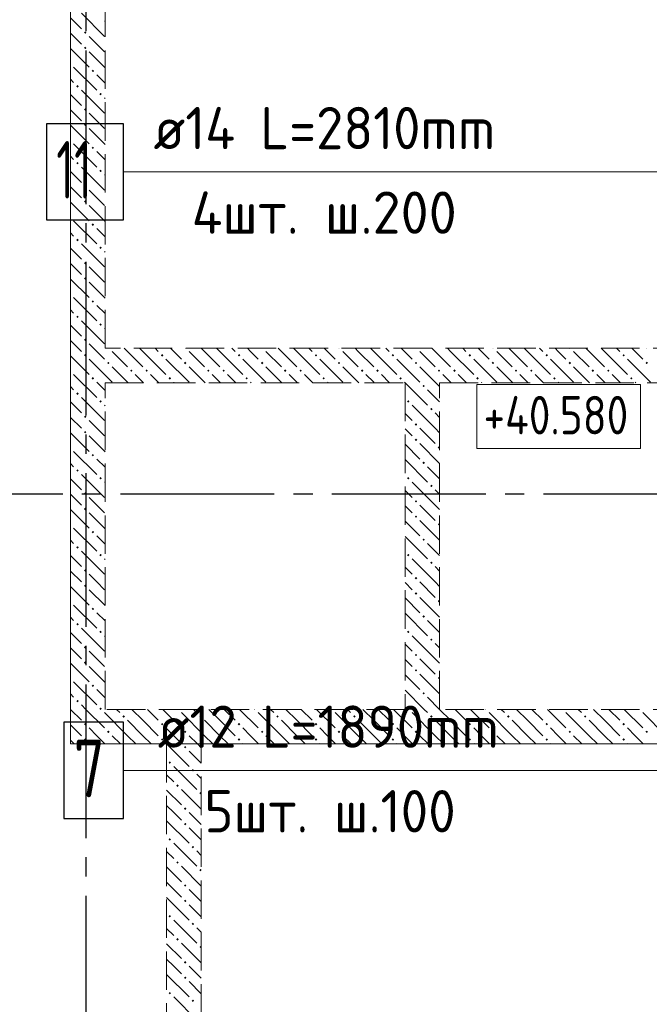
# Model space of a CAD drawing. Header units: millimetres. Extents: x 0 to 22617, y 0 to 29700.
# Tile 4 of 7: x 5736 to 9010, y 19635 to 24760. Entities that reach past the tile are written whole.
import ezdxf

# ---------------------------------------------------------------- set-up
doc = ezdxf.new("R2010")
doc.units = ezdxf.units.MM
doc.linetypes.add('______2', pattern=[270, 200, -70])
doc.linetypes.add('______5', pattern=[1100, 800, -100, 100, -100])
for name, color, linetype, lineweight in [('Высотные отметки', 7, 'Continuous', 25), ('ДОП Верх по Х', 7, 'Continuous', 25), ('ЖБ Перекрытие верхний уровень', 7, 'Continuous', 35), ('ЖБ Стена верхний уровень', 7, 'Continuous', 35), ('Оси', 40, '______5', 18), ('Позиционная метка номер позиции', 7, 'Continuous', 13)]:
    doc.layers.add(name, color=color, linetype=linetype, lineweight=lineweight)
doc.styles.add('GOST 2.304-81', font='txt')
doc.styles.add('ISOCPEUR', font='txt')

msp = doc.modelspace()

# ---------------------------------------------------------------- hatches: boundary and pattern name
at = {"layer": 'ЖБ Стена верхний уровень', "linetype": 'Continuous', "lineweight": 18, "transparency": 33554687}
for points in [[(6070.5, 24693.1), (6077, 24699.6), (6083.5, 24693.1), (6077, 24686.6)], [(6070.5, 24613.1), (6077, 24619.6), (6083.5, 24613.1), (6077, 24606.6)], [(6000, 24536.6), (6003.4, 24533.1), (6000, 24529.7)], [(6110.5, 24493.1), (6116.9, 24499.6), (6123.4, 24493.1), (6116.9, 24486.6)], [(6030.4, 24413.1), (6037, 24419.6), (6043.5, 24413.1), (6037, 24406.6)], [(6150.5, 24373.1), (6157, 24379.6), (6163.5, 24373.1), (6157, 24366.6)], [(6070.5, 24293.1), (6077, 24299.6), (6083.5, 24293.1), (6077, 24286.6)], [(6070.5, 24213.1), (6077, 24219.6), (6083.5, 24213.1), (6077, 24206.6)], [(6000, 24136.6), (6003.4, 24133.1), (6000, 24129.7)], [(6110.5, 24093.1), (6116.9, 24099.6), (6123.4, 24093.1), (6116.9, 24086.6)], [(6030.4, 24013.1), (6037, 24019.6), (6043.5, 24013.1), (6037, 24006.6)], [(6150.5, 23973.1), (6157, 23979.6), (6163.5, 23973.1), (6157, 23966.6)], [(6070.5, 23893.1), (6077, 23899.6), (6083.5, 23893.1), (6077, 23886.6)], [(6070.5, 23813.1), (6077, 23819.6), (6083.5, 23813.1), (6077, 23806.6)], [(6000, 23736.6), (6003.4, 23733.1), (6000, 23729.7)], [(6110.5, 23693.1), (6116.9, 23699.6), (6123.4, 23693.1), (6116.9, 23686.6)], [(6030.4, 23613.1), (6037, 23619.6), (6043.5, 23613.1), (6037, 23606.6)], [(6150.5, 23573.1), (6157, 23579.6), (6163.5, 23573.1), (6157, 23566.6)], [(6070.5, 23493.1), (6077, 23499.6), (6083.5, 23493.1), (6077, 23486.6)], [(6070.5, 23413.1), (6077, 23419.6), (6083.5, 23413.1), (6077, 23406.6)], [(6000, 23336.6), (6003.4, 23333.1), (6000, 23329.7)], [(6110.5, 23293.1), (6116.9, 23299.6), (6123.4, 23293.1), (6116.9, 23286.6)], [(6030.4, 23213.1), (6037, 23219.6), (6043.5, 23213.1), (6037, 23206.6)], [(6150.5, 23173.1), (6157, 23179.6), (6163.5, 23173.1), (6157, 23166.6)], [(6070.5, 23093.1), (6077, 23099.6), (6083.5, 23093.1), (6077, 23086.6)], [(6070.5, 23013.1), (6077, 23019.6), (6083.5, 23013.1), (6077, 23006.6)], [(6200.3, 23050), (6197, 23046.6), (6193.6, 23050)], [(6470.5, 23013.1), (6477, 23019.6), (6483.5, 23013.1), (6477, 23006.6)], [(6600.3, 23050), (6597, 23046.6), (6593.6, 23050)], [(6870.5, 23013.1), (6877, 23019.6), (6883.5, 23013.1), (6877, 23006.6)], [(7000.3, 23050), (6997, 23046.6), (6993.6, 23050)], [(7270.5, 23013.1), (7277, 23019.6), (7283.5, 23013.1), (7277, 23006.6)], [(7400.3, 23050), (7397, 23046.6), (7393.6, 23050)], [(7670.5, 23013.1), (7677, 23019.6), (7683.5, 23013.1), (7677, 23006.6)], [(7800.3, 23050), (7797, 23046.6), (7793.6, 23050)], [(8070.5, 23013.1), (8077, 23019.6), (8083.5, 23013.1), (8077, 23006.6)], [(8200.3, 23050), (8197, 23046.6), (8193.6, 23050)], [(8470.5, 23013.1), (8477, 23019.6), (8483.5, 23013.1), (8477, 23006.6)], [(8600.3, 23050), (8597, 23046.6), (8593.6, 23050)], [(8870.5, 23013.1), (8877, 23019.6), (8883.5, 23013.1), (8877, 23006.6)], [(9000.3, 23050), (8997, 23046.6), (8993.6, 23050)], [(6190.5, 22973.1), (6197, 22979.6), (6203.4, 22973.1), (6197, 22966.6)], [(6590.5, 22973.1), (6597, 22979.6), (6603.4, 22973.1), (6597, 22966.6)], [(6990.5, 22973.1), (6997, 22979.6), (7003.4, 22973.1), (6997, 22966.6)], [(7390.5, 22973.1), (7397, 22979.6), (7403.4, 22973.1), (7397, 22966.6)], [(7790.5, 22973.1), (7797, 22979.6), (7803.4, 22973.1), (7797, 22966.6)], [(8190.5, 22973.1), (8197, 22979.6), (8203.4, 22973.1), (8197, 22966.6)], [(8590.5, 22973.1), (8597, 22979.6), (8603.4, 22973.1), (8597, 22966.6)], [(8990.5, 22973.1), (8997, 22979.6), (9003.4, 22973.1), (8997, 22966.6)], [(6000, 22936.6), (6003.4, 22933.1), (6000, 22929.7)], [(6310.5, 22933.1), (6316.9, 22939.6), (6323.4, 22933.1), (6316.9, 22926.6)], [(6390.5, 22933.1), (6397, 22939.6), (6403.4, 22933.1), (6397, 22926.6)], [(6710.5, 22933.1), (6716.9, 22939.6), (6723.4, 22933.1), (6716.9, 22926.6)], [(6790.5, 22933.1), (6797, 22939.6), (6803.4, 22933.1), (6797, 22926.6)], [(7110.5, 22933.1), (7116.9, 22939.6), (7123.4, 22933.1), (7116.9, 22926.6)], [(7190.5, 22933.1), (7197, 22939.6), (7203.4, 22933.1), (7197, 22926.6)], [(7510.5, 22933.1), (7516.9, 22939.6), (7523.4, 22933.1), (7516.9, 22926.6)], [(7590.5, 22933.1), (7597, 22939.6), (7603.4, 22933.1), (7597, 22926.6)], [(7910.5, 22933.1), (7916.9, 22939.6), (7923.4, 22933.1), (7916.9, 22926.6)], [(7990.5, 22933.1), (7997, 22939.6), (8003.4, 22933.1), (7997, 22926.6)], [(8310.5, 22933.1), (8316.9, 22939.6), (8323.4, 22933.1), (8316.9, 22926.6)], [(8390.5, 22933.1), (8397, 22939.6), (8403.4, 22933.1), (8397, 22926.6)], [(8710.5, 22933.1), (8716.9, 22939.6), (8723.4, 22933.1), (8716.9, 22926.6)], [(8790.5, 22933.1), (8797, 22939.6), (8803.4, 22933.1), (8797, 22926.6)], [(6110.5, 22893.1), (6116.9, 22899.6), (6123.4, 22893.1), (6116.9, 22886.6)], [(6510.5, 22893.1), (6516.9, 22899.6), (6523.4, 22893.1), (6516.9, 22886.6)], [(6910.5, 22893.1), (6916.9, 22899.6), (6923.4, 22893.1), (6916.9, 22886.6)], [(7310.5, 22893.1), (7316.9, 22899.6), (7323.4, 22893.1), (7316.9, 22886.6)], [(7710.5, 22893.1), (7716.9, 22899.6), (7723.4, 22893.1), (7716.9, 22886.6)], [(7830.5, 22853.1), (7837, 22859.6), (7843.5, 22853.1), (7837, 22846.6)], [(8110.5, 22893.1), (8116.9, 22899.6), (8123.4, 22893.1), (8116.9, 22886.6)], [(8510.5, 22893.1), (8516.9, 22899.6), (8523.4, 22893.1), (8516.9, 22886.6)], [(8910.5, 22893.1), (8916.9, 22899.6), (8923.4, 22893.1), (8916.9, 22886.6)], [(6030.4, 22813.1), (6037, 22819.6), (6043.5, 22813.1), (6037, 22806.6)], [(6150.5, 22773.1), (6157, 22779.6), (6163.5, 22773.1), (6157, 22766.6)], [(7750.5, 22773.1), (7757, 22779.6), (7763.5, 22773.1), (7757, 22766.6)], [(7870.5, 22733.1), (7877, 22739.6), (7883.5, 22733.1), (7877, 22726.6)], [(6070.5, 22693.1), (6077, 22699.6), (6083.5, 22693.1), (6077, 22686.6)], [(7790.5, 22653.1), (7797, 22659.6), (7803.4, 22653.1), (7797, 22646.6)], [(6070.5, 22613.1), (6077, 22619.6), (6083.5, 22613.1), (6077, 22606.6)], [(7790.5, 22573.1), (7797, 22579.6), (7803.4, 22573.1), (7797, 22566.6)], [(6000, 22536.6), (6003.4, 22533.1), (6000, 22529.7)], [(6110.5, 22493.1), (6116.9, 22499.6), (6123.4, 22493.1), (6116.9, 22486.6)], [(7910.5, 22533.1), (7916.9, 22539.6), (7920, 22536.6), (7920, 22529.7), (7916.9, 22526.6)], [(7830.5, 22453.1), (7837, 22459.6), (7843.5, 22453.1), (7837, 22446.6)], [(6030.4, 22413.1), (6037, 22419.6), (6043.5, 22413.1), (6037, 22406.6)], [(6150.5, 22373.1), (6157, 22379.6), (6163.5, 22373.1), (6157, 22366.6)], [(7750.5, 22373.1), (7757, 22379.6), (7763.5, 22373.1), (7757, 22366.6)], [(6070.5, 22293.1), (6077, 22299.6), (6083.5, 22293.1), (6077, 22286.6)], [(7870.5, 22333.1), (7877, 22339.6), (7883.5, 22333.1), (7877, 22326.6)], [(7790.5, 22253.1), (7797, 22259.6), (7803.4, 22253.1), (7797, 22246.6)], [(6070.5, 22213.1), (6077, 22219.6), (6083.5, 22213.1), (6077, 22206.6)], [(7790.5, 22173.1), (7797, 22179.6), (7803.4, 22173.1), (7797, 22166.6)], [(6000, 22136.6), (6003.4, 22133.1), (6000, 22129.7)], [(6110.5, 22093.1), (6116.9, 22099.6), (6123.4, 22093.1), (6116.9, 22086.6)], [(7910.5, 22133.1), (7916.9, 22139.6), (7920, 22136.6), (7920, 22129.7), (7916.9, 22126.6)], [(7830.5, 22053.1), (7837, 22059.6), (7843.5, 22053.1), (7837, 22046.6)], [(6030.4, 22013.1), (6037, 22019.6), (6043.5, 22013.1), (6037, 22006.6)], [(6150.5, 21973.1), (6157, 21979.6), (6163.5, 21973.1), (6157, 21966.6)], [(7750.5, 21973.1), (7757, 21979.6), (7763.5, 21973.1), (7757, 21966.6)], [(7870.5, 21933.1), (7877, 21939.6), (7883.5, 21933.1), (7877, 21926.6)], [(6070.5, 21893.1), (6077, 21899.6), (6083.5, 21893.1), (6077, 21886.6)], [(7790.5, 21853.1), (7797, 21859.6), (7803.4, 21853.1), (7797, 21846.6)], [(6070.5, 21813.1), (6077, 21819.6), (6083.5, 21813.1), (6077, 21806.6)], [(6000, 21736.6), (6003.4, 21733.1), (6000, 21729.7)], [(7790.5, 21773.1), (7797, 21779.6), (7803.4, 21773.1), (7797, 21766.6)], [(7910.5, 21733.1), (7916.9, 21739.6), (7920, 21736.6), (7920, 21729.7), (7916.9, 21726.6)], [(6110.5, 21693.1), (6116.9, 21699.6), (6123.4, 21693.1), (6116.9, 21686.6)], [(7830.5, 21653.1), (7837, 21659.6), (7843.5, 21653.1), (7837, 21646.6)], [(6030.4, 21613.1), (6037, 21619.6), (6043.5, 21613.1), (6037, 21606.6)], [(6150.5, 21573.1), (6157, 21579.6), (6163.5, 21573.1), (6157, 21566.6)], [(7750.5, 21573.1), (7757, 21579.6), (7763.5, 21573.1), (7757, 21566.6)], [(7870.5, 21533.1), (7877, 21539.6), (7883.5, 21533.1), (7877, 21526.6)], [(6070.5, 21493.1), (6077, 21499.6), (6083.5, 21493.1), (6077, 21486.6)], [(7790.5, 21453.1), (7797, 21459.6), (7803.4, 21453.1), (7797, 21446.6)], [(6070.5, 21413.1), (6077, 21419.6), (6083.5, 21413.1), (6077, 21406.6)], [(7790.5, 21373.1), (7797, 21379.6), (7803.4, 21373.1), (7797, 21366.6)], [(6000, 21336.6), (6003.4, 21333.1), (6000, 21329.7)], [(7910.5, 21333.1), (7916.9, 21339.6), (7920, 21336.6), (7920, 21329.7), (7916.9, 21326.6)], [(6110.5, 21293.1), (6116.9, 21299.6), (6123.4, 21293.1), (6116.9, 21286.6)], [(6030.4, 21213.1), (6037, 21219.6), (6043.5, 21213.1), (6037, 21206.6)], [(7830.5, 21253.1), (7837, 21259.6), (7843.5, 21253.1), (7837, 21246.6)], [(6150.5, 21173.1), (6157, 21179.6), (6163.5, 21173.1), (6160.3, 21170), (6153.6, 21170)], [(6160.3, 21170), (6157, 21166.6), (6153.6, 21170)], [(6560.3, 21170), (6557, 21166.6), (6553.6, 21170)], [(6960.3, 21170), (6957, 21166.6), (6953.6, 21170)], [(7360.3, 21170), (7357, 21166.6), (7353.6, 21170)], [(7750.5, 21173.1), (7757, 21179.6), (7763.5, 21173.1), (7760.3, 21170), (7753.6, 21170)], [(7760.3, 21170), (7757, 21166.6), (7753.6, 21170)], [(8160.3, 21170), (8157, 21166.6), (8153.6, 21170)], [(8560.3, 21170), (8557, 21166.6), (8553.6, 21170)], [(8960.3, 21170), (8957, 21166.6), (8953.6, 21170)], [(6270.5, 21133.1), (6277, 21139.6), (6283.5, 21133.1), (6277, 21126.6)], [(6670.5, 21133.1), (6677, 21139.6), (6683.5, 21133.1), (6677, 21126.6)], [(7070.5, 21133.1), (7077, 21139.6), (7083.5, 21133.1), (7077, 21126.6)], [(7470.5, 21133.1), (7477, 21139.6), (7483.5, 21133.1), (7477, 21126.6)], [(7870.5, 21133.1), (7877, 21139.6), (7883.5, 21133.1), (7877, 21126.6)], [(8270.5, 21133.1), (8277, 21139.6), (8283.5, 21133.1), (8277, 21126.6)], [(8670.5, 21133.1), (8677, 21139.6), (8683.5, 21133.1), (8677, 21126.6)], [(6070.5, 21093.1), (6077, 21099.6), (6083.5, 21093.1), (6077, 21086.6)], [(6470.5, 21093.1), (6477, 21099.6), (6483.5, 21093.1), (6477, 21086.6)], [(6870.5, 21093.1), (6877, 21099.6), (6883.5, 21093.1), (6877, 21086.6)], [(7270.5, 21093.1), (7277, 21099.6), (7283.5, 21093.1), (7277, 21086.6)], [(7670.5, 21093.1), (7677, 21099.6), (7683.5, 21093.1), (7677, 21086.6)], [(8070.5, 21093.1), (8077, 21099.6), (8083.5, 21093.1), (8077, 21086.6)], [(8470.5, 21093.1), (8477, 21099.6), (8483.5, 21093.1), (8477, 21086.6)], [(8870.5, 21093.1), (8877, 21099.6), (8883.5, 21093.1), (8877, 21086.6)], [(6070.5, 21013.1), (6077, 21019.6), (6083.5, 21013.1), (6077, 21006.6)], [(6190.5, 21053.1), (6197, 21059.6), (6203.4, 21053.1), (6197, 21046.6)], [(6470.5, 21013.1), (6477, 21019.6), (6483.5, 21013.1), (6477, 21006.6)], [(6590.5, 21053.1), (6597, 21059.6), (6603.4, 21053.1), (6597, 21046.6)], [(6870.5, 21013.1), (6877, 21019.6), (6883.5, 21013.1), (6877, 21006.6)], [(6990.5, 21053.1), (6997, 21059.6), (7003.4, 21053.1), (6997, 21046.6)], [(7270.5, 21013.1), (7277, 21019.6), (7283.5, 21013.1), (7277, 21006.6)], [(7390.5, 21053.1), (7397, 21059.6), (7403.4, 21053.1), (7397, 21046.6)], [(7670.5, 21013.1), (7677, 21019.6), (7683.5, 21013.1), (7677, 21006.6)], [(7790.5, 21053.1), (7797, 21059.6), (7803.4, 21053.1), (7797, 21046.6)], [(8070.5, 21013.1), (8077, 21019.6), (8083.5, 21013.1), (8077, 21006.6)], [(8190.5, 21053.1), (8197, 21059.6), (8203.4, 21053.1), (8197, 21046.6)], [(8470.5, 21013.1), (8477, 21019.6), (8483.5, 21013.1), (8477, 21006.6)], [(8590.5, 21053.1), (8597, 21059.6), (8603.4, 21053.1), (8597, 21046.6)], [(8870.5, 21013.1), (8877, 21019.6), (8883.5, 21013.1), (8877, 21006.6)], [(8990.5, 21053.1), (8997, 21059.6), (9003.4, 21053.1), (8997, 21046.6)], [(6590.5, 20973.1), (6597, 20979.6), (6603.4, 20973.1), (6597, 20966.6)], [(6510.5, 20893.1), (6516.9, 20899.6), (6523.4, 20893.1), (6516.9, 20886.6)], [(6630.4, 20853.1), (6637, 20859.6), (6643.5, 20853.1), (6637, 20846.6)], [(6550.5, 20773.1), (6557, 20779.6), (6563.5, 20773.1), (6557, 20766.6)], [(6670.5, 20733.1), (6677, 20739.6), (6680, 20736.6), (6680, 20729.7), (6677, 20726.6)], [(6590.5, 20653.1), (6597, 20659.6), (6603.4, 20653.1), (6597, 20646.6)], [(6590.5, 20573.1), (6597, 20579.6), (6603.4, 20573.1), (6597, 20566.6)], [(6510.5, 20493.1), (6516.9, 20499.6), (6523.4, 20493.1), (6516.9, 20486.6)], [(6630.4, 20453.1), (6637, 20459.6), (6643.5, 20453.1), (6637, 20446.6)], [(6550.5, 20373.1), (6557, 20379.6), (6563.5, 20373.1), (6557, 20366.6)], [(6670.5, 20333.1), (6677, 20339.6), (6680, 20336.6), (6680, 20329.7), (6677, 20326.6)], [(6590.5, 20253.1), (6597, 20259.6), (6603.4, 20253.1), (6597, 20246.6)], [(6590.5, 20173.1), (6597, 20179.6), (6603.4, 20173.1), (6597, 20166.6)], [(6510.5, 20093.1), (6516.9, 20099.6), (6523.4, 20093.1), (6516.9, 20086.6)], [(6630.4, 20053.1), (6637, 20059.6), (6643.5, 20053.1), (6637, 20046.6)], [(6550.5, 19973.1), (6557, 19979.6), (6563.5, 19973.1), (6557, 19966.6)], [(6670.5, 19933.1), (6677, 19939.6), (6680, 19936.6), (6680, 19929.7), (6677, 19926.6)], [(6590.5, 19853.1), (6597, 19859.6), (6603.4, 19853.1), (6597, 19846.6)], [(6590.5, 19773.1), (6597, 19779.6), (6603.4, 19773.1), (6597, 19766.6)], [(6510.5, 19693.1), (6516.9, 19699.6), (6523.4, 19693.1), (6516.9, 19686.6)], [(6630.4, 19653.1), (6637, 19659.6), (6643.5, 19653.1), (6637, 19646.6)]]:
    msp.add_hatch(color=7, dxfattribs=at).paths.add_polyline_path(points, flags=16)

# ---------------------------------------------------------------- linework, layer by layer
at = {"layer": 'Высотные отметки', "color": 7, "linetype": 'Continuous', "lineweight": 18, "transparency": 33554687}
msp.add_lwpolyline([(8114.2, 22528.2), (8965.3, 22528.2), (8965.3, 22861.5), (8114.2, 22861.5), (8114.2, 22528.2)], dxfattribs=at)
at = {"layer": 'ДОП Верх по Х', "color": 7, "linetype": 'Continuous', "lineweight": 13, "transparency": 33554687}
for p, q in [((6412.2, 23968.5), (8476.2, 23968.5)), ((6478.2, 20852.6), (8476.2, 20852.6))]:
    msp.add_line(p, q, dxfattribs=at)
at = {"layer": 'ДОП Верх по Х', "color": 7, "linetype": 'Continuous', "lineweight": 25, "transparency": 33554687}
for points in [[(5876.2, 23718.5), (6276.2, 23718.5), (6276.2, 24218.5), (5876.2, 24218.5), (5876.2, 23718.5)], [(5966.2, 20602.6), (6276.2, 20602.6), (6276.2, 21102.6), (5966.2, 21102.6), (5966.2, 20602.6)]]:
    msp.add_lwpolyline(points, dxfattribs=at)
at = {"layer": 'ЖБ Перекрытие верхний уровень', "color": 7, "linetype": 'Continuous', "lineweight": 18, "transparency": 33554687}
for p, q in [((6000, 25220), (6000, 20990)), ((6000, 20990), (10725, 20990))]:
    msp.add_line(p, q, dxfattribs=at)
at = {"layer": 'ЖБ Стена верхний уровень', "color": 251, "linetype": '______2', "lineweight": 13, "true_color": 0x656565, "transparency": 33554687}
for p, q in [((6000, 26120), (6000, 23050)), ((6180, 23050), (6180, 26120)), ((6000, 23050), (6000, 22870)), ((10580, 23050), (6180, 23050)), ((6000, 22870), (6000, 21170)), ((6180, 21170), (6180, 22870)), ((6180, 22870), (7740, 22870)), ((7740, 22870), (7740, 21170)), ((7920, 22870), (10580, 22870)), ((7920, 21170), (7920, 22870)), ((6000, 21170), (6000, 20990)), ((7740, 21170), (6180, 21170)), ((10580, 21170), (7920, 21170)), ((6000, 20990), (6500, 20990)), ((6500, 20990), (6500, 18460)), ((6680, 20990), (11830, 20990)), ((6680, 18460), (6680, 20990))]:
    msp.add_line(p, q, dxfattribs=at)
at = {"layer": 'ЖБ Стена верхний уровень', "color": 9, "linetype": 'Continuous', "lineweight": 18, "true_color": 0xc7c7c7, "transparency": 33554687}
for p, q in [((6000, 24770.1), (6057, 24713.1)), ((6057, 24793.1), (6177, 24673.1)), ((6180, 24750.1), (6177, 24753.1)), ((6000, 24690.1), (6057, 24633.1)), ((6137, 24633.1), (6097, 24673.1)), ((6000, 24610.1), (6097, 24513.1)), ((6177, 24593.1), (6137, 24633.1)), ((6097, 24593.1), (6180, 24510.1)), ((6016.9, 24513.1), (6137, 24393.1)), ((6016.9, 24433.1), (6000, 24450.1)), ((6137, 24473.1), (6180, 24430.1)), ((6000, 24370.1), (6057, 24313.1)), ((6057, 24393.1), (6177, 24273.1)), ((6180, 24350.1), (6177, 24353.1)), ((6000, 24290.1), (6057, 24233.1)), ((6137, 24233.1), (6097, 24273.1)), ((6000, 24210.1), (6097, 24113.1)), ((6097, 24193.1), (6180, 24110.1)), ((6177, 24193.1), (6137, 24233.1)), ((6016.9, 24113.1), (6137, 23993.1)), ((6016.9, 24033.1), (6000, 24050.1)), ((6137, 24073.1), (6180, 24030.1)), ((6057, 23993.1), (6177, 23873.1)), ((6000, 23970.1), (6057, 23913.1)), ((6180, 23950.1), (6177, 23953.1)), ((6000, 23890.1), (6057, 23833.1)), ((6137, 23833.1), (6097, 23873.1)), ((6177, 23793.1), (6137, 23833.1)), ((6000, 23810.1), (6097, 23713.1)), ((6097, 23793.1), (6180, 23710.1)), ((6016.9, 23713.1), (6137, 23593.1)), ((6016.9, 23633.1), (6000, 23650.1)), ((6137, 23673.1), (6180, 23630.1)), ((6057, 23593.1), (6177, 23473.1)), ((6000, 23570.1), (6057, 23513.1)), ((6180, 23550.1), (6177, 23553.1)), ((6000, 23490.1), (6057, 23433.1)), ((6137, 23433.1), (6097, 23473.1)), ((6177, 23393.1), (6137, 23433.1)), ((6000, 23410.1), (6097, 23313.1)), ((6097, 23393.1), (6180, 23310.1)), ((6016.9, 23313.1), (6137, 23193.1)), ((6137, 23273.1), (6180, 23230.1)), ((6016.9, 23233.1), (6000, 23250.1)), ((6000, 23170.1), (6057, 23113.1)), ((6057, 23193.1), (6177, 23073.1)), ((6180, 23150.1), (6177, 23153.1)), ((6000, 23090.1), (6057, 23033.1)), ((6137, 23033.1), (6097, 23073.1)), ((6177, 22993.1), (6137, 23033.1)), ((6216.9, 23033.1), (6297, 22953.1)), ((6297, 23033.1), (6280.1, 23050)), ((6297, 23033.1), (6377, 22953.1)), ((6360.1, 23050), (6377, 23033.1)), ((6377, 23033.1), (6497, 22913.1)), ((6440.1, 23050), (6457, 23033.1)), ((6537, 23033.1), (6520.1, 23050)), ((6577, 22993.1), (6537, 23033.1)), ((6616.9, 23033.1), (6697, 22953.1)), ((6697, 23033.1), (6680.1, 23050)), ((6697, 23033.1), (6777, 22953.1)), ((6760.1, 23050), (6777, 23033.1)), ((6777, 23033.1), (6897, 22913.1)), ((6840.1, 23050), (6857, 23033.1)), ((6937, 23033.1), (6920.1, 23050)), ((6977, 22993.1), (6937, 23033.1)), ((7016.9, 23033.1), (7097, 22953.1)), ((7097, 23033.1), (7080.1, 23050)), ((7097, 23033.1), (7177, 22953.1)), ((7160.1, 23050), (7177, 23033.1)), ((7177, 23033.1), (7297, 22913.1)), ((7240.1, 23050), (7257, 23033.1)), ((7337, 23033.1), (7320.1, 23050)), ((7377, 22993.1), (7337, 23033.1)), ((7416.9, 23033.1), (7497, 22953.1)), ((7497, 23033.1), (7480.1, 23050)), ((7497, 23033.1), (7577, 22953.1)), ((7560.1, 23050), (7577, 23033.1)), ((7577, 23033.1), (7697, 22913.1)), ((7640.1, 23050), (7657, 23033.1)), ((7737, 23033.1), (7720.1, 23050)), ((7777, 22993.1), (7737, 23033.1)), ((7816.9, 23033.1), (7897, 22953.1)), ((7897, 23033.1), (7880.1, 23050)), ((7897, 23033.1), (7977, 22953.1)), ((7960.1, 23050), (7977, 23033.1)), ((7977, 23033.1), (8097, 22913.1)), ((8040.1, 23050), (8057, 23033.1)), ((8137, 23033.1), (8120.1, 23050)), ((8177, 22993.1), (8137, 23033.1)), ((8216.9, 23033.1), (8297, 22953.1)), ((8297, 23033.1), (8280.1, 23050)), ((8297, 23033.1), (8377, 22953.1)), ((8360.1, 23050), (8377, 23033.1)), ((8377, 23033.1), (8497, 22913.1)), ((8440.1, 23050), (8457, 23033.1)), ((8537, 23033.1), (8520.1, 23050)), ((8577, 22993.1), (8537, 23033.1)), ((8616.9, 23033.1), (8697, 22953.1)), ((8697, 23033.1), (8680.1, 23050)), ((8697, 23033.1), (8777, 22953.1)), ((8760.1, 23050), (8777, 23033.1)), ((8777, 23033.1), (8897, 22913.1)), ((8840.1, 23050), (8857, 23033.1)), ((8937, 23033.1), (8920.1, 23050)), ((8977, 22993.1), (8937, 23033.1)), ((6000, 23010.1), (6097, 22913.1)), ((6097, 22993.1), (6180, 22910.1)), ((6497, 22993.1), (6616.9, 22873.1)), ((6897, 22993.1), (7016.9, 22873.1)), ((7297, 22993.1), (7416.9, 22873.1)), ((7697, 22993.1), (7816.9, 22873.1)), ((8097, 22993.1), (8216.9, 22873.1)), ((8497, 22993.1), (8616.9, 22873.1)), ((8897, 22993.1), (9016.9, 22873.1)), ((6016.9, 22913.1), (6137, 22793.1)), ((6180, 22910.1), (6216.9, 22873.1)), ((6216.9, 22953.1), (6300.1, 22870)), ((6377, 22873.1), (6337, 22913.1)), ((6416.9, 22913.1), (6460.1, 22870)), ((6616.9, 22953.1), (6700.1, 22870)), ((6777, 22873.1), (6737, 22913.1)), ((6816.9, 22913.1), (6860.1, 22870)), ((7016.9, 22953.1), (7100.1, 22870)), ((7177, 22873.1), (7137, 22913.1)), ((7216.9, 22913.1), (7260.1, 22870)), ((7416.9, 22953.1), (7500.1, 22870)), ((7577, 22873.1), (7537, 22913.1)), ((7616.9, 22913.1), (7660.1, 22870)), ((7816.9, 22953.1), (7900.1, 22870)), ((7977, 22873.1), (7937, 22913.1)), ((8016.9, 22913.1), (8060.1, 22870)), ((8216.9, 22953.1), (8300.1, 22870)), ((8377, 22873.1), (8337, 22913.1)), ((8416.9, 22913.1), (8460.1, 22870)), ((8616.9, 22953.1), (8700.1, 22870)), ((8777, 22873.1), (8737, 22913.1)), ((8816.9, 22913.1), (8860.1, 22870)), ((6137, 22873.1), (6180, 22830.1)), ((6380.1, 22870), (6377, 22873.1)), ((6537, 22873.1), (6540.1, 22870)), ((6780.1, 22870), (6777, 22873.1)), ((6937, 22873.1), (6940.1, 22870)), ((7180.1, 22870), (7177, 22873.1)), ((7337, 22873.1), (7340.1, 22870)), ((7580.1, 22870), (7577, 22873.1)), ((7737, 22873.1), (7740.1, 22870)), ((7740.1, 22870), (7857, 22753.1)), ((7900.1, 22870), (7920, 22850.1)), ((7980.1, 22870), (7977, 22873.1)), ((8137, 22873.1), (8140.1, 22870)), ((8380.1, 22870), (8377, 22873.1)), ((8537, 22873.1), (8540.1, 22870)), ((8780.1, 22870), (8777, 22873.1)), ((8937, 22873.1), (8940.1, 22870)), ((6016.9, 22833.1), (6000, 22850.1)), ((7920, 22770.1), (7857, 22833.1)), ((6000, 22770.1), (6057, 22713.1)), ((6057, 22793.1), (6177, 22673.1)), ((6180, 22750.1), (6177, 22753.1)), ((7740, 22710.1), (7777, 22673.1)), ((7897, 22633.1), (7777, 22753.1)), ((7897, 22713.1), (7920, 22690.1)), ((6000, 22690.1), (6057, 22633.1)), ((6137, 22633.1), (6097, 22673.1)), ((6000, 22610.1), (6097, 22513.1)), ((6177, 22593.1), (6137, 22633.1)), ((7777, 22593.1), (7740, 22630.1)), ((7816.9, 22633.1), (7897, 22553.1)), ((7897, 22633.1), (7920, 22610.1)), ((6097, 22593.1), (6180, 22510.1)), ((7816.9, 22553.1), (7920, 22450.1)), ((6016.9, 22513.1), (6137, 22393.1)), ((7740, 22550.1), (7816.9, 22473.1)), ((6016.9, 22433.1), (6000, 22450.1)), ((6137, 22473.1), (6180, 22430.1)), ((7740, 22470.1), (7857, 22353.1)), ((7920, 22370.1), (7857, 22433.1)), ((6000, 22370.1), (6057, 22313.1)), ((6057, 22393.1), (6177, 22273.1)), ((6180, 22350.1), (6177, 22353.1)), ((7897, 22233.1), (7777, 22353.1)), ((7740, 22310.1), (7777, 22273.1)), ((7897, 22313.1), (7920, 22290.1)), ((6000, 22290.1), (6057, 22233.1)), ((6137, 22233.1), (6097, 22273.1)), ((6000, 22210.1), (6097, 22113.1)), ((6097, 22193.1), (6180, 22110.1)), ((6177, 22193.1), (6137, 22233.1)), ((7777, 22193.1), (7740, 22230.1)), ((7816.9, 22233.1), (7897, 22153.1)), ((7897, 22233.1), (7920, 22210.1)), ((7740, 22150.1), (7816.9, 22073.1)), ((7816.9, 22153.1), (7920, 22050.1)), ((6016.9, 22113.1), (6137, 21993.1)), ((6016.9, 22033.1), (6000, 22050.1)), ((6137, 22073.1), (6180, 22030.1)), ((7740, 22070.1), (7857, 21953.1)), ((6057, 21993.1), (6177, 21873.1)), ((7920, 21970.1), (7857, 22033.1)), ((6000, 21970.1), (6057, 21913.1)), ((6180, 21950.1), (6177, 21953.1)), ((7897, 21833.1), (7777, 21953.1)), ((6000, 21890.1), (6057, 21833.1)), ((7740, 21910.1), (7777, 21873.1)), ((7897, 21913.1), (7920, 21890.1)), ((6137, 21833.1), (6097, 21873.1)), ((6000, 21810.1), (6097, 21713.1)), ((6097, 21793.1), (6180, 21710.1)), ((6177, 21793.1), (6137, 21833.1)), ((7777, 21793.1), (7740, 21830.1)), ((7816.9, 21833.1), (7897, 21753.1)), ((7897, 21833.1), (7920, 21810.1)), ((7740, 21750.1), (7816.9, 21673.1)), ((7816.9, 21753.1), (7920, 21650.1)), ((6016.9, 21713.1), (6137, 21593.1)), ((6016.9, 21633.1), (6000, 21650.1)), ((6137, 21673.1), (6180, 21630.1)), ((7740, 21670.1), (7857, 21553.1)), ((7920, 21570.1), (7857, 21633.1)), ((6057, 21593.1), (6177, 21473.1)), ((6000, 21570.1), (6057, 21513.1)), ((6180, 21550.1), (6177, 21553.1)), ((7897, 21433.1), (7777, 21553.1)), ((6000, 21490.1), (6057, 21433.1)), ((7740, 21510.1), (7777, 21473.1)), ((7897, 21513.1), (7920, 21490.1)), ((6137, 21433.1), (6097, 21473.1)), ((6177, 21393.1), (6137, 21433.1)), ((7777, 21393.1), (7740, 21430.1)), ((7816.9, 21433.1), (7897, 21353.1)), ((7897, 21433.1), (7920, 21410.1)), ((6000, 21410.1), (6097, 21313.1)), ((6097, 21393.1), (6180, 21310.1)), ((7740, 21350.1), (7816.9, 21273.1)), ((7816.9, 21353.1), (7920, 21250.1)), ((6016.9, 21313.1), (6137, 21193.1)), ((6137, 21273.1), (6180, 21230.1)), ((7740, 21270.1), (7840.1, 21170)), ((6016.9, 21233.1), (6000, 21250.1)), ((7920, 21170.1), (7857, 21233.1)), ((6000, 21170.1), (6000.1, 21170)), ((6000.1, 21170), (6057, 21113.1)), ((6057, 21193.1), (6080.1, 21170)), ((6080.1, 21170), (6177, 21073.1)), ((6240.1, 21170), (6257, 21153.1)), ((6377, 21113.1), (6320.1, 21170)), ((6400.1, 21170), (6457, 21113.1)), ((6480.1, 21170), (6577, 21073.1)), ((6640.1, 21170), (6657, 21153.1)), ((6777, 21113.1), (6720.1, 21170)), ((6800.1, 21170), (6857, 21113.1)), ((6880.1, 21170), (6977, 21073.1)), ((7040.1, 21170), (7057, 21153.1)), ((7177, 21113.1), (7120.1, 21170)), ((7200.1, 21170), (7257, 21113.1)), ((7280.1, 21170), (7377, 21073.1)), ((7440.1, 21170), (7457, 21153.1)), ((7577, 21113.1), (7520.1, 21170)), ((7600.1, 21170), (7657, 21113.1)), ((7680.1, 21170), (7777, 21073.1)), ((7840.1, 21170), (7857, 21153.1)), ((7977, 21113.1), (7920.1, 21170)), ((8000.1, 21170), (8057, 21113.1)), ((8080.1, 21170), (8177, 21073.1)), ((8240.1, 21170), (8257, 21153.1)), ((8377, 21113.1), (8320.1, 21170)), ((8400.1, 21170), (8457, 21113.1)), ((8480.1, 21170), (8577, 21073.1)), ((8640.1, 21170), (8657, 21153.1)), ((8777, 21113.1), (8720.1, 21170)), ((8800.1, 21170), (8857, 21113.1)), ((8880.1, 21170), (8977, 21073.1)), ((6297, 21033.1), (6177, 21153.1)), ((6697, 21033.1), (6577, 21153.1)), ((7097, 21033.1), (6977, 21153.1)), ((7497, 21033.1), (7377, 21153.1)), ((7897, 21033.1), (7777, 21153.1)), ((8297, 21033.1), (8177, 21153.1)), ((8697, 21033.1), (8577, 21153.1)), ((9097, 21033.1), (8977, 21153.1)), ((6000, 21090.1), (6057, 21033.1)), ((6137, 21033.1), (6097, 21073.1)), ((6297, 21113.1), (6377, 21033.1)), ((6377, 21113.1), (6457, 21033.1)), ((6537, 21033.1), (6497, 21073.1)), ((6697, 21113.1), (6777, 21033.1)), ((6777, 21113.1), (6857, 21033.1)), ((6937, 21033.1), (6897, 21073.1)), ((7097, 21113.1), (7177, 21033.1)), ((7177, 21113.1), (7257, 21033.1)), ((7337, 21033.1), (7297, 21073.1)), ((7497, 21113.1), (7577, 21033.1)), ((7577, 21113.1), (7657, 21033.1)), ((7737, 21033.1), (7697, 21073.1)), ((7897, 21113.1), (7977, 21033.1)), ((7977, 21113.1), (8057, 21033.1)), ((8137, 21033.1), (8097, 21073.1)), ((8297, 21113.1), (8377, 21033.1)), ((8377, 21113.1), (8457, 21033.1)), ((8537, 21033.1), (8497, 21073.1)), ((8697, 21113.1), (8777, 21033.1)), ((8777, 21113.1), (8857, 21033.1)), ((8937, 21033.1), (8897, 21073.1)), ((6177, 20993.1), (6137, 21033.1)), ((6216.9, 21033.1), (6260.1, 20990)), ((6297, 21033.1), (6340.1, 20990)), ((6377, 21033.1), (6420.1, 20990)), ((6577, 20993.1), (6537, 21033.1)), ((6616.9, 21033.1), (6660.1, 20990)), ((6697, 21033.1), (6740.1, 20990)), ((6777, 21033.1), (6820.1, 20990)), ((6977, 20993.1), (6937, 21033.1)), ((7016.9, 21033.1), (7060.1, 20990)), ((7097, 21033.1), (7140.1, 20990)), ((7177, 21033.1), (7220.1, 20990)), ((7377, 20993.1), (7337, 21033.1)), ((7416.9, 21033.1), (7460.1, 20990)), ((7497, 21033.1), (7540.1, 20990)), ((7577, 21033.1), (7620.1, 20990)), ((7777, 20993.1), (7737, 21033.1)), ((7816.9, 21033.1), (7860.1, 20990)), ((7897, 21033.1), (7940.1, 20990)), ((7977, 21033.1), (8020.1, 20990)), ((8177, 20993.1), (8137, 21033.1)), ((8216.9, 21033.1), (8260.1, 20990)), ((8297, 21033.1), (8340.1, 20990)), ((8377, 21033.1), (8420.1, 20990)), ((8577, 20993.1), (8537, 21033.1)), ((8616.9, 21033.1), (8660.1, 20990)), ((8697, 21033.1), (8740.1, 20990)), ((8777, 21033.1), (8820.1, 20990)), ((8977, 20993.1), (8937, 21033.1)), ((6000, 21010.1), (6020.1, 20990)), ((6097, 20993.1), (6100.1, 20990)), ((6497, 20993.1), (6500.1, 20990)), ((6500.1, 20990), (6616.9, 20873.1)), ((6660.1, 20990), (6680, 20970.1)), ((6897, 20993.1), (6900.1, 20990)), ((7297, 20993.1), (7300.1, 20990)), ((7697, 20993.1), (7700.1, 20990)), ((8097, 20993.1), (8100.1, 20990)), ((8497, 20993.1), (8500.1, 20990)), ((8897, 20993.1), (8900.1, 20990)), ((6616.9, 20953.1), (6680, 20890.1)), ((6537, 20873.1), (6657, 20753.1)), ((6500, 20830.1), (6537, 20793.1)), ((6680, 20810.1), (6657, 20833.1)), ((6500, 20750.1), (6577, 20673.1)), ((6680, 20650.1), (6577, 20753.1)), ((6537, 20633.1), (6500, 20670.1)), ((6577, 20593.1), (6537, 20633.1)), ((6616.9, 20633.1), (6680, 20570.1)), ((6500, 20590.1), (6616.9, 20473.1)), ((6616.9, 20553.1), (6680, 20490.1)), ((6537, 20473.1), (6657, 20353.1)), ((6500, 20430.1), (6537, 20393.1)), ((6680, 20410.1), (6657, 20433.1)), ((6500, 20350.1), (6577, 20273.1)), ((6680, 20250.1), (6577, 20353.1)), ((6537, 20233.1), (6500, 20270.1)), ((6577, 20193.1), (6537, 20233.1)), ((6616.9, 20233.1), (6680, 20170.1)), ((6500, 20190.1), (6616.9, 20073.1)), ((6616.9, 20153.1), (6680, 20090.1)), ((6537, 20073.1), (6657, 19953.1)), ((6500, 20030.1), (6537, 19993.1)), ((6680, 20010.1), (6657, 20033.1)), ((6500, 19950.1), (6577, 19873.1)), ((6680, 19850.1), (6577, 19953.1)), ((6537, 19833.1), (6500, 19870.1)), ((6500, 19790.1), (6616.9, 19673.1)), ((6577, 19793.1), (6537, 19833.1)), ((6616.9, 19833.1), (6680, 19770.1)), ((6616.9, 19753.1), (6680, 19690.1)), ((6537, 19673.1), (6657, 19553.1))]:
    msp.add_line(p, q, dxfattribs=at)
at = {"layer": 'Оси', "color": 8, "linetype": '______5', "lineweight": -3, "transparency": 33554687}
for p, q in [((6080, 26800), (6080, 16180)), ((13660, 22290), (4100, 22290))]:
    msp.add_line(p, q, dxfattribs=at)
at = {"layer": 'Позиционная метка номер позиции', "color": 7, "linetype": 'Continuous', "lineweight": 13, "transparency": 33554687}
for points in [[(10580, 23281.7), (9893.2, 23968.5), (6276.2, 23968.5)], [(11320, 20578.1), (11045.5, 20852.6), (6276.2, 20852.6)]]:
    msp.add_lwpolyline(points, dxfattribs=at)

# ---------------------------------------------------------------- texts
at = {"layer": 'Высотные отметки', "color": 7, "linetype": 'Continuous', "lineweight": 18, "transparency": 33554687, "insert": (8148.2, 22601.5), "char_height": 200, "width": 884.914, "attachment_point": 7, "style": 'GOST 2.304-81'}
msp.add_mtext('\\W1.02;+40.580', dxfattribs=at)
at = {"layer": 'ДОП Верх по Х', "color": 7, "linetype": 'Continuous', "lineweight": 13, "transparency": 33554687, "attachment_point": 7, "style": 'ISOCPEUR'}
for s, insert, char_height, width in [('\\W0.94;ø14 L=2810mm ', (6432.2, 24085.8), 220, 2126.488), ('\\W0.62;11', (5926.2, 23828.5), 300, 393.75), ('\\W0.97;4шт. ш.200 ', (6630.2, 23645.8), 220, 1734.412), ('\\W0.94;ø12 L=1890mm ', (6454.2, 20969.9), 220, 2104.37), ('\\W0.78;7', (6016.2, 20712.6), 300, 326.407), ('\\W0.95;5шт. ш.100 ', (6696.2, 20529.9), 220, 1665.527)]:
    msp.add_mtext(s, dxfattribs=dict(at, insert=insert, char_height=char_height, width=width))

doc.saveas('drawing.dxf')
